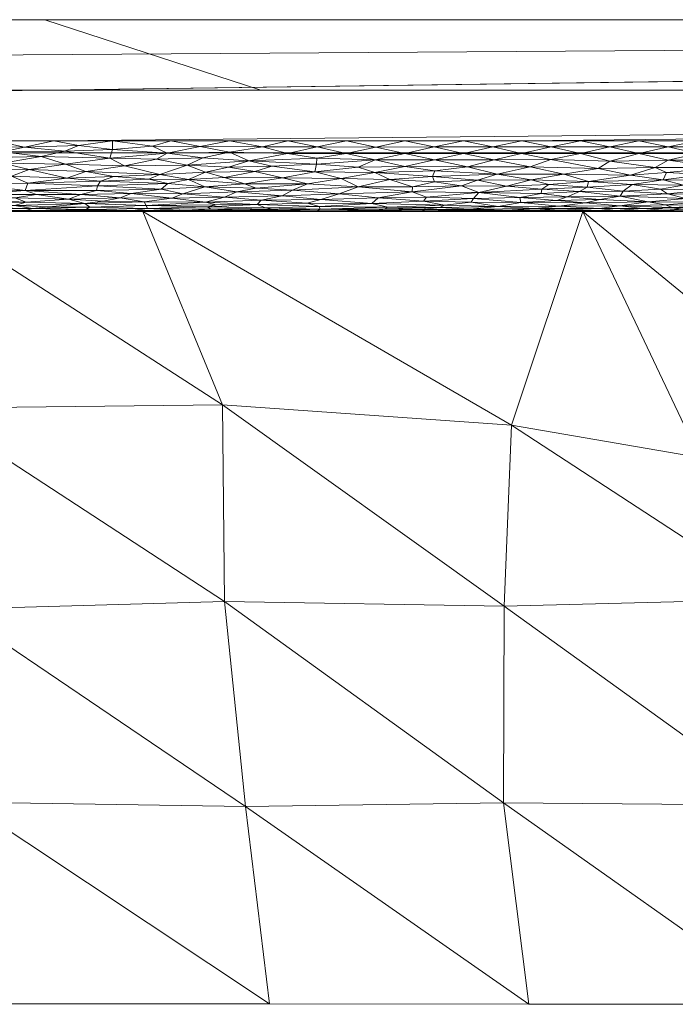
# Model space of a CAD drawing. Header units: millimetres. Extents: x -300 to 300, y 0 to 450.
# Tile 121 of 256: x -147 to -128, y 422 to 450. Entities that reach past the tile are written whole.
import ezdxf

# ---------------------------------------------------------------- set-up
doc = ezdxf.new("R2010")
doc.units = ezdxf.units.MM
doc.layers.add('A-GENM', color=13, linetype='Continuous')

# ---------------------------------------------------------------- blocks, each defined once
blk = doc.blocks.new('MODEL_CCAS0420-1080410R0 - MODEL_CCAS0420-1080410R0-453240-Preview')
at = {"layer": 'A-GENM', "lineweight": 9}
mesh = blk.add_polyface(dxfattribs=at)
corners = [(-296.159, -20, -110), (-295.657, -15.55, -110), (-294.177, -11.323, -110), (-291.793, -7.531, -110), (-288.625, -4.364, -110), (-284.831, -1.981, -110), (-280.602, -0.502, -110), (-276.147, 0, -110), (276.147, 0, -110), (280.596, -0.501, -110), (284.825, -1.978, -110), (288.619, -4.359, -110), (291.788, -7.525, -110), (294.174, -11.316, -110), (295.656, -15.545, -110), (296.159, -20, -110), (296.159, -426.171, -110), (295.658, -430.617, -110), (294.182, -434.842, -110), (291.802, -438.632, -110), (288.638, -441.797, -110), (284.848, -444.179, -110), (280.622, -445.657, -110), (276.171, -446.159, -110), (-276.171, -446.159, -110), (-280.617, -445.658, -110), (-284.842, -444.182, -110), (-288.632, -441.802, -110), (-291.797, -438.638, -110), (-294.179, -434.848, -110), (-295.657, -430.622, -110), (-296.159, -426.171, -110)]
mesh.append_faces([[corners[k] for k in face] for face in [(15, 12, 13, 14)]], dxfattribs={"vtx0": -1})
mesh.append_faces([[corners[k] for k in face] for face in [(16, 8, 15)]], dxfattribs={"vtx0": -1, "vtx1": -1})
mesh.append_faces([[corners[k] for k in face] for face in [(24, 31, 7, 8)]], dxfattribs={"vtx0": -1, "vtx1": -1, "vtx3": -1})
mesh.append_faces([[corners[k] for k in face] for face in [(31, 24, 25, 30), (18, 21, 22, 17), (17, 22, 23, 16)]], dxfattribs={"vtx0": -1, "vtx2": -1})
mesh.append_faces([[corners[k] for k in face] for face in [(0, 3, 4, 5), (0, 5, 6, 7)]], dxfattribs={"vtx0": -1, "vtx3": -1})
mesh.append_faces([[corners[k] for k in face] for face in [(28, 29, 27)]], dxfattribs={"vtx1": -1})
mesh.append_faces([[corners[k] for k in face] for face in [(25, 26, 30), (11, 12, 15, 10), (9, 10, 15, 8), (31, 0, 7)]], dxfattribs={"vtx1": -1, "vtx2": -1})
mesh.append_faces([[corners[k] for k in face] for face in [(23, 24, 8, 16)]], dxfattribs={"vtx1": -1, "vtx2": -1, "vtx3": -1})
mesh.append_faces([[corners[k] for k in face] for face in [(26, 27, 29, 30)]], dxfattribs={"vtx1": -1, "vtx3": -1})
mesh.append_faces([[corners[k] for k in face] for face in [(19, 20, 21, 18)]], dxfattribs={"vtx2": -1})
mesh.append_faces([[corners[k] for k in face] for face in [(0, 1, 2, 3)]], dxfattribs={"vtx3": -1})
mesh = blk.add_polyface(dxfattribs=at)
corners = [(-279.918, -2), (-292.651, -7.27), (-297.929, -20), (-297.929, -224.97), (-297.929, -429.94), (-292.661, -442.661), (-279.94, -447.929), (0, -447.929), (279.94, -447.929), (292.661, -442.661), (297.929, -429.94), (297.929, -224.97), (297.929, -20), (292.651, -7.27), (279.918, -2), (0, -2), (0, -3.5), (13.257, -3.5), (26.515, -3.5), (39.772, -3.5), (53.029, -3.5), (66.287, -3.5), (79.544, -3.5), (92.801, -3.5), (106.059, -3.5), (119.316, -3.5), (132.573, -3.5), (145.831, -3.5), (159.088, -3.5), (172.345, -3.5), (185.603, -3.5), (198.86, -3.5), (212.117, -3.5), (225.375, -3.5), (238.632, -3.5), (251.889, -3.5), (265.147, -3.5), (278.404, -3.5), (291.028, -7.487), (296.497, -19.511), (296.5, -32.769), (296.5, -46.026), (296.5, -59.283), (296.5, -72.541), (296.5, -85.798), (296.5, -99.055), (296.5, -112.313), (296.5, -125.57), (296.5, -138.827), (296.5, -152.085), (296.5, -165.342), (296.5, -178.599), (296.5, -191.857), (296.5, -205.114), (296.5, -218.371), (296.5, -231.629), (296.5, -244.886), (296.5, -258.143), (296.499, -271.401), (296.499, -284.658), (296.499, -297.915), (296.499, -311.173), (296.499, -324.43), (296.499, -337.687), (296.5, -350.945), (296.5, -364.202), (296.5, -377.459), (296.5, -390.717), (296.5, -403.974), (296.5, -417.231), (296.497, -430.489), (291.028, -442.513), (278.404, -446.5), (265.147, -446.5), (251.889, -446.5), (238.632, -446.5), (225.375, -446.5), (212.117, -446.5), (198.86, -446.5), (185.603, -446.5), (172.345, -446.5), (159.088, -446.5), (145.831, -446.5), (132.573, -446.5), (119.316, -446.5), (106.059, -446.5), (92.801, -446.5), (79.544, -446.5), (66.287, -446.5), (53.029, -446.5), (39.772, -446.5), (26.515, -446.5), (13.257, -446.5), (0, -446.5), (-12.926, -446.5), (-25.852, -446.5), (-38.777, -446.5), (-51.703, -446.5), (-64.629, -446.5), (-77.555, -446.5), (-90.48, -446.5), (-103.406, -446.5), (-116.332, -446.5), (-129.258, -446.5), (-142.183, -446.5), (-155.109, -446.5), (-168.035, -446.5), (-180.961, -446.5), (-193.887, -446.5), (-206.812, -446.5), (-219.738, -446.5), (-232.664, -446.5), (-245.59, -446.5), (-258.515, -446.5), (-271.441, -446.5), (-284.356, -445.968), (-294.544, -438.124), (-296.5, -425.35), (-296.5, -412.424), (-296.5, -399.498), (-296.5, -386.572), (-296.5, -373.646), (-296.5, -360.721), (-296.5, -347.795), (-296.499, -334.869), (-296.499, -321.943), (-296.499, -309.018), (-296.499, -296.092), (-296.499, -283.166), (-296.499, -270.24), (-296.5, -257.315), (-296.5, -244.389), (-296.5, -231.463), (-296.5, -218.537), (-296.5, -205.611), (-296.5, -192.686), (-296.5, -179.76), (-296.5, -166.834), (-296.5, -153.908), (-296.5, -140.983), (-296.5, -128.057), (-296.5, -115.131), (-296.5, -102.205), (-296.5, -89.28), (-296.5, -76.354), (-296.5, -63.428), (-296.5, -50.502), (-296.5, -37.576), (-296.5, -24.651), (-294.544, -11.876), (-284.356, -4.032), (-271.441, -3.5), (-258.515, -3.5), (-245.59, -3.5), (-232.664, -3.5), (-219.738, -3.5), (-206.812, -3.5), (-193.887, -3.5), (-180.961, -3.5), (-168.035, -3.5), (-155.109, -3.5), (-142.183, -3.5), (-129.258, -3.5), (-116.332, -3.5), (-103.406, -3.5), (-90.48, -3.5), (-77.555, -3.5), (-64.629, -3.5), (-51.703, -3.5), (-38.777, -3.5), (-25.852, -3.5), (-12.926, -3.5), (-294.538, -438.129), (-294.547, -438.108)]
mesh.append_faces([[corners[k] for k in face] for face in [(116, 172, 173)]])
mesh.append_faces([[corners[k] for k in face] for face in [(118, 4, 117), (6, 115, 5), (115, 6, 114), (7, 104, 6), (1, 150, 0), (151, 0, 150)]], dxfattribs={"vtx0": -1, "vtx1": -1})
mesh.append_faces([[corners[k] for k in face] for face in [(4, 124, 125), (7, 99, 100), (2, 148, 149), (149, 1, 2), (2, 141, 142), (0, 151, 152), (0, 160, 161, 15), (15, 165, 166), (15, 170, 171), (8, 81, 82, 7), (8, 72, 73), (11, 61, 62, 10), (12, 46, 47, 11), (38, 13, 14, 37), (13, 38, 39, 12)]], dxfattribs={"vtx0": -1, "vtx2": -1})
mesh.append_faces([[corners[k] for k in face] for face in [(4, 118, 119, 120), (4, 120, 121, 122), (3, 128, 129, 130), (3, 130, 131, 132), (3, 138, 139, 140), (0, 154, 155, 156), (0, 156, 157, 158), (15, 161, 162, 163), (15, 163, 164, 165), (8, 73, 74, 75), (7, 86, 87, 88), (7, 83, 84, 85), (10, 68, 69, 70), (11, 55, 56, 57), (14, 28, 29, 30), (14, 32, 33, 34), (15, 19, 20, 21), (12, 44, 45, 46), (11, 49, 50, 51), (11, 47, 48, 49), (12, 39, 40, 41)]], dxfattribs={"vtx0": -1, "vtx3": -1})
mesh.append_faces([[corners[k] for k in face] for face in [(123, 124, 4, 122), (127, 128, 3, 126), (113, 114, 6, 112), (111, 112, 6, 110), (109, 110, 6, 108), (107, 108, 6, 106), (96, 97, 7, 95), (105, 106, 6, 104), (103, 104, 7, 102), (101, 102, 7, 100), (98, 99, 7, 97), (94, 95, 7, 93), (135, 136, 3, 134), (137, 138, 3, 136), (133, 134, 3, 132), (145, 146, 2, 144), (147, 148, 2, 146), (143, 144, 2, 142), (149, 150, 1), (153, 154, 0, 152), (159, 160, 0, 158), (169, 170, 15, 168), (167, 168, 15, 166), (78, 79, 8, 77), (80, 81, 8, 79), (76, 77, 8, 75), (91, 92, 7, 90), (89, 90, 7, 88), (85, 86, 7), (82, 83, 7), (67, 68, 10, 66), (65, 66, 10, 64), (60, 61, 11, 59), (58, 59, 11, 57), (63, 64, 10, 62), (54, 55, 11, 53), (26, 27, 15, 25), (31, 32, 14, 30), (16, 17, 15, 171), (18, 19, 15, 17), (24, 25, 15, 23), (22, 23, 15, 21), (34, 35, 14), (52, 53, 11, 51), (36, 37, 14, 35), (42, 43, 12, 41), (43, 44, 12), (92, 93, 7)]], dxfattribs={"vtx1": -1, "vtx2": -1})
mesh.append_faces([[corners[k] for k in face] for face in [(3, 4, 125, 126), (2, 3, 140, 141), (71, 72, 8, 9), (70, 71, 9, 10), (27, 28, 14, 15)]], dxfattribs={"vtx1": -1, "vtx3": -1})
mesh.append_faces([[corners[k] for k in face] for face in [(4, 173, 117), (115, 172, 5)]], dxfattribs={"vtx2": -1})
mesh = blk.add_polyface(dxfattribs=at)
corners = [(133.093, -427.747, -44.576), (125.252, -427.68, -44.727), (133.075, -433.315, -31.433), (140.4, -427.643, -44.83), (148.322, -427.768, -44.541), (139.728, -422.052, -58.023), (125.02, -422.048, -58.021), (148.661, -433.235, -31.639), (141, -433.446, -31.133), (141.054, -439.017, -17.984), (132.867, -438.441, -19.333), (125.319, -433.514, -30.953), (127.54, -437.526, -21.486), (149.395, -438.93, -18.199), (155.42, -438.247, -19.818), (155.165, -427.168, -45.961), (147.082, -422.054, -58.024), (132.374, -422.05, -58.022), (117.666, -422.046, -58.02), (149.544, -444.5, -5.052), (118.182, -427.52, -45.098), (123.371, -438.365, -19.498), (116.766, -432.272, -33.876), (143.313, -444.5, -5.045), (130.851, -444.5, -5.029), (124.62, -444.5, -5.021), (137.082, -444.5, -5.037), (119.409, -440.719, -13.937), (151.921, -431.814, -34.997)]
mesh.append_faces([[corners[k] for k in face] for face in [(17, 3, 5), (18, 1, 6)]], dxfattribs={"vtx0": -1, "vtx1": -1})
mesh.append_faces([[corners[k] for k in face] for face in [(0, 1, 2), (3, 4, 5), (0, 6, 1), (4, 3, 7), (8, 7, 3), (2, 9, 8), (10, 11, 12), (8, 13, 7), (13, 14, 7), (4, 15, 16), (8, 3, 0), (17, 0, 3), (11, 2, 1), (8, 9, 13), (2, 8, 0), (13, 9, 19), (1, 20, 11), (21, 11, 22), (10, 2, 11), (10, 9, 2), (10, 23, 9), (10, 12, 24), (21, 27, 25), (4, 7, 28), (11, 21, 12), (24, 12, 21)]], dxfattribs={"vtx0": -1, "vtx1": -1, "vtx2": -1})
mesh.append_faces([[corners[k] for k in face] for face in [(4, 16, 5), (0, 17, 6), (21, 25, 24)]], dxfattribs={"vtx0": -1, "vtx2": -1})
mesh.append_faces([[corners[k] for k in face] for face in [(10, 24, 26, 23)]], dxfattribs={"vtx0": -1, "vtx3": -1})
mesh.append_faces([[corners[k] for k in face] for face in [(23, 19, 9)]], dxfattribs={"vtx1": -1, "vtx2": -1})
mesh = blk.add_polyface(dxfattribs=at)
corners = [(31.155, -444.5, -4.992), (24.924, -444.5, -4.994), (30.233, -444.5, -2), (36.28, -444.5, -2), (93.465, -444.5, -4.99), (90.699, -444.5, -2), (96.746, -444.5, -2), (99.696, -444.5, -4.99), (112.158, -444.5, -5.006), (105.927, -444.5, -4.998), (108.839, -444.5, -2), (114.885, -444.5, -2), (6, -444.5, -4.998), (0, -444.5, -5), (0, -444.5, -3.5), (66.513, -444.5, -2), (72.559, -444.5, -2), (68.541, -444.5, -4.988), (24.186, -444.5, -2), (18.693, -444.5, -4.995), (18.14, -444.5, -2), (42.326, -444.5, -2), (48.373, -444.5, -2), (43.617, -444.5, -4.989), (37.386, -444.5, -4.99), (12.462, -444.5, -4.997), (12.093, -444.5, -2), (133.025, -444.5, -2), (139.072, -444.5, -2), (137.082, -444.5, -5.037), (130.851, -444.5, -5.029), (49.848, -444.5, -4.987), (54.419, -444.5, -2), (56.079, -444.5, -4.988), (0, -444.5, -2), (6.047, -444.5, -2), (102.792, -444.5, -2), (162.006, -444.5, -5.056), (155.775, -444.5, -5.054), (157.211, -444.5, -2), (163.258, -444.5, -2), (78.606, -444.5, -2), (84.652, -444.5, -2), (81.003, -444.5, -4.989), (74.772, -444.5, -4.989), (126.978, -444.5, -2), (124.62, -444.5, -5.021), (118.389, -444.5, -5.013), (120.932, -444.5, -2), (143.313, -444.5, -5.045), (145.118, -444.5, -2), (149.544, -444.5, -5.052), (87.234, -444.5, -4.989), (62.31, -444.5, -4.988), (60.466, -444.5, -2), (151.165, -444.5, -2)]
mesh.append_faces([[corners[k] for k in face] for face in [(15, 53, 54), (53, 15, 17), (52, 5, 4), (29, 28, 49), (39, 38, 55)]], dxfattribs={"vtx0": -1, "vtx1": -1})
mesh.append_faces([[corners[k] for k in face] for face in [(14, 35, 12)]], dxfattribs={"vtx0": -1, "vtx1": -1, "vtx2": -1})
mesh.append_faces([[corners[k] for k in face] for face in [(4, 5, 6, 7), (18, 1, 19, 20), (20, 19, 25, 26), (31, 22, 32, 33), (22, 31, 23), (1, 18, 2), (26, 25, 12, 35), (49, 28, 50, 51), (55, 38, 51, 50), (54, 53, 33, 32), (7, 6, 36), (48, 46, 47), (46, 48, 45)]], dxfattribs={"vtx0": -1, "vtx2": -1})
mesh.append_faces([[corners[k] for k in face] for face in [(15, 16, 17)]], dxfattribs={"vtx1": -1, "vtx2": -1})
mesh.append_faces([[corners[k] for k in face] for face in [(0, 1, 2, 3), (8, 9, 10, 11), (21, 22, 23, 24), (27, 28, 29, 30), (9, 7, 36, 10), (24, 0, 3, 21), (37, 38, 39, 40), (41, 42, 43, 44), (45, 27, 30, 46), (47, 8, 11, 48), (16, 41, 44, 17), (42, 5, 52, 43)]], dxfattribs={"vtx1": -1, "vtx3": -1})
mesh.append_faces([[corners[k] for k in face] for face in [(12, 13, 14), (14, 34, 35)]], dxfattribs={"vtx2": -1})
mesh = blk.add_polyface(dxfattribs=at)
corners = [(129.5, -445.522, -0.262), (128.475, -445.597, -0.222), (128.796, -445.741, -0.157), (128.451, -444.994, -0.683), (127.459, -445.102, -0.57), (128.646, -445.131, -0.542), (128.43, -445.954, -0.082), (127.602, -446.141, -0.036), (129.259, -446.141, -0.036), (128.43, -446.323, -0.009), (127.142, -445.373, -0.352), (128.574, -445.391, -0.341), (127.996, -445.241, -0.448), (126.694, -445.952, -0.083), (126.927, -445.742, -0.156), (127.602, -446.5), (129.259, -446.5), (126.773, -446.323, -0.009), (126.979, -444.973, -0.708), (127.348, -444.519, -1.723), (126.569, -444.563, -1.501), (128.029, -444.558, -1.523), (127.934, -444.863, -0.85), (128.037, -444.506, -1.848), (126.829, -444.505, -1.853), (129.455, -445.257, -0.435), (128.49, -444.5, -2), (126.978, -444.5, -2), (128.49, -444.522, -1.701), (129.246, -444.505, -1.852), (129.146, -444.576, -1.455), (127.179, -444.668, -1.197), (128.514, -444.68, -1.17), (128.306, -444.612, -1.339), (129.791, -444.93, -0.761), (128.996, -444.774, -0.991), (127.572, -444.759, -1.016), (126.377, -444.85, -0.87), (127.363, -445.543, -0.25), (129.797, -444.657, -1.223), (129.709, -445.071, -0.601), (127.002, -444.607, -1.353)]
mesh.append_faces([[corners[k] for k in face] for face in [(0, 1, 2), (3, 4, 5), (6, 7, 8), (7, 9, 8), (10, 11, 12), (13, 7, 6), (14, 2, 1), (14, 6, 2), (7, 17, 9), (15, 9, 17), (14, 13, 6), (18, 4, 3), (19, 20, 21), (3, 22, 18), (19, 23, 24), (25, 12, 11), (24, 23, 27), (23, 28, 29), (28, 23, 19), (26, 23, 29), (30, 28, 21), (31, 32, 33), (5, 4, 12), (3, 34, 22), (35, 36, 22), (22, 36, 37), (22, 34, 35), (38, 1, 11), (38, 11, 10), (39, 33, 32), (36, 35, 32), (25, 5, 12), (3, 5, 40), (36, 32, 31), (35, 39, 32), (31, 33, 41), (21, 41, 33), (11, 1, 0), (14, 1, 38), (30, 21, 33), (19, 21, 28), (39, 30, 33)]], dxfattribs={"vtx0": -1, "vtx1": -1, "vtx2": -1})
mesh.append_faces([[corners[k] for k in face] for face in [(23, 26, 27)]], dxfattribs={"vtx0": -1, "vtx2": -1})
mesh.append_faces([[corners[k] for k in face] for face in [(15, 16, 9)]], dxfattribs={"vtx1": -1, "vtx2": -1})
mesh = blk.add_polyface(dxfattribs=at)
corners = [(129.246, -444.505, -1.852), (130.821, -444.507, -1.834), (130.002, -444.5, -2), (130.383, -444.576, -1.452), (131.514, -444.53, -1.654), (129.922, -444.524, -1.693), (128.43, -446.323, -0.009), (130.088, -446.323, -0.009), (129.259, -446.141, -0.036), (130.087, -445.92, -0.092), (130.916, -446.141, -0.036), (130.418, -445.718, -0.167), (129.5, -445.522, -0.262), (128.796, -445.741, -0.157), (130.777, -444.744, -1.044), (129.797, -444.657, -1.223), (128.996, -444.774, -0.991), (131.745, -446.323, -0.009), (130.916, -446.5), (131.386, -445.555, -0.244), (130.69, -445.346, -0.37), (129.455, -445.257, -0.435), (130.727, -445.189, -0.491), (128.574, -445.391, -0.341), (129.259, -446.5), (128.43, -445.954, -0.082), (131.753, -445.965, -0.079), (130.371, -444.833, -0.895), (131.586, -444.811, -0.929), (128.49, -444.5, -2), (130.941, -445.064, -0.607), (129.709, -445.071, -0.601), (129.791, -444.93, -0.761), (128.451, -444.994, -0.683), (128.49, -444.522, -1.701), (129.146, -444.576, -1.455), (131.513, -444.5, -2), (131.529, -444.645, -1.252), (131.291, -444.909, -0.788), (128.646, -445.131, -0.542), (131.812, -445.258, -0.435)]
mesh.append_faces([[corners[k] for k in face] for face in [(18, 7, 24)]], dxfattribs={"vtx0": -1, "vtx1": -1})
mesh.append_faces([[corners[k] for k in face] for face in [(0, 1, 2), (3, 4, 5), (6, 7, 8), (9, 8, 10), (11, 12, 13), (14, 15, 16), (7, 17, 10), (7, 18, 17), (8, 7, 10), (12, 19, 20), (9, 11, 13), (21, 20, 22), (23, 20, 21), (8, 9, 25), (9, 13, 25), (7, 6, 24), (9, 10, 26), (27, 28, 14), (30, 31, 22), (32, 33, 31), (1, 0, 5), (34, 5, 0), (5, 34, 35), (4, 1, 5), (3, 35, 15), (15, 14, 37), (16, 32, 27), (3, 15, 37), (31, 30, 32), (27, 32, 38), (20, 23, 12), (39, 21, 31), (31, 21, 22), (20, 40, 22), (32, 30, 38), (11, 9, 26), (12, 11, 19), (28, 27, 38), (16, 27, 14), (5, 35, 3)]], dxfattribs={"vtx0": -1, "vtx1": -1, "vtx2": -1})
mesh.append_faces([[corners[k] for k in face] for face in [(2, 29, 0), (36, 2, 1)]], dxfattribs={"vtx1": -1, "vtx2": -1})
mesh = blk.add_polyface(dxfattribs=at)
corners = [(132.341, -445.757, -0.15), (134.115, -445.764, -0.148), (133.276, -445.551, -0.246), (132.203, -444.576, -1.453), (133.012, -444.531, -1.647), (131.514, -444.53, -1.654), (131.386, -445.555, -0.244), (133.402, -446.323, -0.009), (131.745, -446.323, -0.009), (132.573, -446.5), (132.309, -445.39, -0.341), (130.69, -445.346, -0.37), (132.013, -445.126, -0.547), (130.727, -445.189, -0.491), (131.812, -445.258, -0.435), (132.583, -446.142, -0.036), (130.916, -446.141, -0.036), (130.418, -445.718, -0.167), (131.753, -445.965, -0.079), (133.361, -445.956, -0.081), (130.916, -446.5), (132.028, -445.001, -0.675), (131.291, -444.909, -0.788), (130.941, -445.064, -0.607), (134.051, -444.561, -1.509), (133.246, -444.635, -1.278), (130.383, -444.576, -1.452), (131.529, -444.645, -1.252), (133.828, -445.382, -0.346), (133.009, -445.21, -0.473), (132.636, -444.894, -0.808), (133.798, -445.032, -0.641), (132.405, -444.508, -1.82), (130.821, -444.507, -1.834), (131.513, -444.5, -2), (133.846, -444.51, -1.797), (133.025, -444.5, -2), (132.608, -444.749, -1.034), (130.777, -444.744, -1.044), (131.586, -444.811, -0.929), (133.947, -444.865, -0.848)]
mesh.append_faces([[corners[k] for k in face] for face in [(34, 32, 36)]], dxfattribs={"vtx0": -1, "vtx1": -1})
mesh.append_faces([[corners[k] for k in face] for face in [(0, 1, 2), (3, 4, 5), (2, 6, 0), (7, 8, 9), (6, 10, 11), (12, 13, 14), (15, 16, 8), (2, 10, 6), (17, 18, 0), (15, 19, 18), (8, 7, 15), (18, 16, 15), (17, 0, 6), (0, 18, 19), (21, 22, 23), (24, 3, 25), (3, 26, 27), (4, 3, 24), (28, 10, 2), (29, 12, 14), (21, 30, 22), (29, 31, 12), (32, 33, 5), (32, 34, 33), (5, 4, 32), (35, 36, 32), (32, 4, 35), (26, 3, 5), (3, 27, 25), (25, 27, 37), (38, 37, 27), (37, 39, 30), (10, 14, 11), (23, 13, 12), (10, 28, 29), (29, 14, 10), (21, 23, 12), (12, 31, 21), (31, 30, 21), (37, 30, 40), (30, 39, 22), (37, 38, 39)]], dxfattribs={"vtx0": -1, "vtx1": -1, "vtx2": -1})
mesh.append_faces([[corners[k] for k in face] for face in [(20, 9, 8)]], dxfattribs={"vtx1": -1, "vtx2": -1})
mesh = blk.add_polyface(dxfattribs=at)
corners = [(135.888, -446.5), (135.059, -446.324, -0.009), (134.231, -446.5), (135.047, -445.956, -0.081), (133.361, -445.956, -0.081), (134.23, -446.141, -0.036), (133.402, -446.323, -0.009), (135.891, -446.139, -0.037), (135.281, -444.897, -0.804), (133.798, -445.032, -0.641), (135.681, -445.05, -0.622), (132.573, -446.5), (132.583, -446.142, -0.036), (134.115, -445.764, -0.148), (135.887, -445.774, -0.144), (135.044, -445.646, -0.198), (133.276, -445.551, -0.246), (134.282, -445.219, -0.466), (133.009, -445.21, -0.473), (133.828, -445.382, -0.346), (132.341, -445.757, -0.15), (133.947, -444.865, -0.848), (135.361, -444.788, -0.966), (134.011, -444.759, -1.015), (135.047, -445.334, -0.379), (133.246, -444.635, -1.278), (132.608, -444.749, -1.034), (135.674, -445.194, -0.486), (134.537, -444.5, -2), (135.293, -444.512, -1.781), (136.048, -444.5, -2), (135.103, -445.485, -0.283), (133.025, -444.5, -2), (133.846, -444.51, -1.797), (134.477, -444.529, -1.66), (135.431, -444.556, -1.531), (134.764, -444.679, -1.173), (134.899, -444.606, -1.357), (133.012, -444.531, -1.647), (134.051, -444.561, -1.509), (132.636, -444.894, -0.808)]
mesh.append_faces([[corners[k] for k in face] for face in [(0, 1, 2), (28, 29, 30)]], dxfattribs={"vtx0": -1, "vtx1": -1})
mesh.append_faces([[corners[k] for k in face] for face in [(3, 4, 5), (6, 1, 5), (5, 7, 3), (8, 9, 10), (5, 1, 7), (12, 5, 4), (5, 12, 6), (13, 3, 14), (3, 13, 4), (15, 13, 14), (15, 16, 13), (17, 18, 19), (13, 20, 4), (6, 2, 1), (21, 22, 23), (22, 21, 8), (19, 24, 17), (25, 26, 23), (27, 17, 24), (9, 17, 10), (16, 31, 19), (24, 19, 31), (29, 34, 35), (33, 34, 29), (25, 36, 37), (34, 38, 39), (28, 33, 29), (9, 18, 17), (38, 34, 33), (34, 39, 35), (37, 35, 39), (25, 37, 39), (40, 9, 21), (17, 27, 10), (21, 23, 26), (22, 36, 23), (25, 23, 36), (9, 8, 21), (16, 15, 31)]], dxfattribs={"vtx0": -1, "vtx1": -1, "vtx2": -1})
mesh.append_faces([[corners[k] for k in face] for face in [(11, 2, 6), (28, 32, 33)]], dxfattribs={"vtx1": -1, "vtx2": -1})
mesh = blk.add_polyface(dxfattribs=at)
corners = [(137.545, -446.5), (138.373, -446.323, -0.009), (136.711, -446.322, -0.009), (138.366, -444.514, -1.76), (136.854, -444.507, -1.829), (136.675, -444.538, -1.61), (135.888, -446.5), (137.552, -446.14, -0.036), (135.887, -445.774, -0.144), (135.047, -445.956, -0.081), (136.731, -445.956, -0.081), (137.747, -444.993, -0.685), (135.681, -445.05, -0.622), (137.213, -445.193, -0.487), (135.891, -446.139, -0.037), (135.059, -446.324, -0.009), (138.388, -446.005, -0.068), (137.214, -445.752, -0.152), (138.393, -445.833, -0.121), (137.697, -445.431, -0.315), (136.318, -445.402, -0.333), (136.745, -445.596, -0.223), (135.674, -445.194, -0.486), (136.65, -444.878, -0.83), (138.266, -444.832, -0.897), (134.764, -444.679, -1.173), (136.821, -444.725, -1.079), (136.37, -444.618, -1.323), (136.457, -444.572, -1.468), (134.899, -444.606, -1.357), (138.309, -444.641, -1.262), (135.361, -444.788, -0.966), (135.281, -444.897, -0.804), (135.293, -444.512, -1.781), (135.431, -444.556, -1.531), (138.303, -444.564, -1.498), (136.048, -444.5, -2), (135.047, -445.334, -0.379), (135.103, -445.485, -0.283), (135.044, -445.646, -0.198), (138.441, -445.617, -0.213), (137.56, -444.5, -2)]
mesh.append_faces([[corners[k] for k in face] for face in [(0, 2, 6)]], dxfattribs={"vtx0": -1, "vtx1": -1})
mesh.append_faces([[corners[k] for k in face] for face in [(0, 1, 2), (3, 4, 5), (1, 7, 2), (8, 9, 10), (11, 12, 13), (14, 2, 7), (10, 14, 7), (14, 10, 9), (2, 15, 6), (16, 10, 7), (17, 10, 18), (19, 20, 21), (13, 22, 20), (15, 2, 14), (23, 11, 24), (25, 26, 27), (24, 26, 23), (27, 28, 29), (27, 26, 30), (23, 12, 11), (23, 31, 32), (31, 23, 26), (5, 33, 34), (5, 28, 35), (36, 33, 4), (28, 5, 34), (27, 29, 25), (20, 37, 38), (38, 39, 21), (13, 20, 19), (38, 21, 20), (17, 21, 8), (20, 22, 37), (13, 12, 22), (17, 40, 21), (5, 4, 33), (26, 25, 31), (29, 28, 34), (35, 28, 27), (10, 17, 8), (12, 23, 32), (21, 39, 8)]], dxfattribs={"vtx0": -1, "vtx1": -1, "vtx2": -1})
mesh.append_faces([[corners[k] for k in face] for face in [(41, 36, 4)]], dxfattribs={"vtx1": -1, "vtx2": -1})
mesh = blk.add_polyface(dxfattribs=at)
corners = [(139.36, -445.448, -0.305), (138.441, -445.617, -0.213), (140.144, -445.627, -0.208), (138.303, -444.564, -1.498), (138.309, -444.641, -1.262), (139.839, -444.603, -1.366), (138.373, -446.323, -0.009), (137.545, -446.5), (139.202, -446.5), (136.675, -444.538, -1.61), (138.366, -444.514, -1.76), (137.697, -445.431, -0.315), (138.388, -446.005, -0.068), (137.552, -446.14, -0.036), (139.215, -446.141, -0.036), (139.073, -445.098, -0.574), (140.649, -445.052, -0.62), (139.363, -444.941, -0.747), (139.927, -446.33, -0.008), (136.745, -445.596, -0.223), (140.31, -445.929, -0.089), (139.658, -445.782, -0.141), (138.393, -445.833, -0.121), (140.075, -444.69, -1.149), (137.747, -444.993, -0.685), (138.266, -444.832, -0.897), (139.96, -444.812, -0.927), (137.213, -445.193, -0.487), (138.647, -445.278, -0.419), (138.659, -444.727, -1.075), (136.821, -444.725, -1.079), (136.37, -444.618, -1.323), (139.641, -444.553, -1.541), (139.408, -444.524, -1.688), (137.56, -444.5, -2), (136.854, -444.507, -1.829), (139.789, -444.507, -1.834), (140.583, -444.5, -2), (139.072, -444.5, -2), (140.098, -445.157, -0.519), (140.429, -445.278, -0.419), (136.731, -445.956, -0.081), (137.214, -445.752, -0.152), (140.583, -444.528, -1.669)]
mesh.append_faces([[corners[k] for k in face] for face in [(34, 10, 38)]], dxfattribs={"vtx0": -1, "vtx1": -1})
mesh.append_faces([[corners[k] for k in face] for face in [(0, 1, 2), (3, 4, 5), (9, 3, 10), (1, 0, 11), (12, 13, 14), (13, 6, 14), (15, 16, 17), (14, 6, 18), (18, 6, 8), (19, 1, 11), (20, 21, 22), (12, 20, 22), (5, 4, 23), (15, 17, 24), (25, 17, 26), (17, 25, 24), (27, 11, 28), (29, 23, 4), (29, 26, 23), (25, 29, 30), (27, 15, 24), (11, 0, 28), (3, 31, 4), (5, 32, 3), (3, 32, 33), (10, 34, 35), (38, 10, 36), (33, 36, 10), (21, 1, 22), (39, 28, 40), (40, 28, 0), (15, 27, 28), (20, 12, 14), (41, 12, 22), (1, 42, 22), (1, 21, 2), (28, 39, 15), (30, 29, 4), (26, 29, 25), (33, 32, 43), (3, 33, 10)]], dxfattribs={"vtx0": -1, "vtx1": -1, "vtx2": -1})
mesh.append_faces([[corners[k] for k in face] for face in [(6, 7, 8), (36, 37, 38)]], dxfattribs={"vtx0": -1, "vtx2": -1})
mesh = blk.add_polyface(dxfattribs=at)
corners = [(142.179, -444.995, -0.682), (140.995, -444.905, -0.793), (140.649, -445.052, -0.62), (141.541, -444.759, -1.015), (140.075, -444.69, -1.149), (139.96, -444.812, -0.927), (139.927, -446.33, -0.008), (140.859, -446.5), (141.688, -446.339, -0.008), (140.859, -446.173, -0.03), (142.619, -446.148, -0.035), (141.61, -446.013, -0.065), (140.31, -445.929, -0.089), (139.215, -446.141, -0.036), (139.658, -445.782, -0.141), (140.887, -445.753, -0.152), (140.144, -445.627, -0.208), (142.516, -446.5), (139.202, -446.5), (142.489, -444.869, -0.842), (140.429, -445.278, -0.419), (141.002, -445.456, -0.299), (142.02, -445.401, -0.334), (141.234, -444.688, -1.153), (141.482, -444.628, -1.296), (139.363, -444.941, -0.747), (140.098, -445.157, -0.519), (139.073, -445.098, -0.574), (141.557, -445.193, -0.487), (139.36, -445.448, -0.305), (139.839, -444.603, -1.366), (141.386, -444.564, -1.496), (140.583, -444.528, -1.669), (141.32, -444.506, -1.838), (139.789, -444.507, -1.834), (140.583, -444.5, -2), (142.098, -444.526, -1.675), (139.641, -444.553, -1.541), (142.095, -444.5, -2), (141.539, -445.613, -0.214), (142.057, -445.808, -0.13), (139.408, -444.524, -1.688)]
mesh.append_faces([[corners[k] for k in face] for face in [(17, 8, 7)]], dxfattribs={"vtx0": -1, "vtx1": -1})
mesh.append_faces([[corners[k] for k in face] for face in [(0, 1, 2), (3, 4, 5), (6, 7, 8), (6, 8, 9), (9, 10, 11), (9, 12, 13), (14, 15, 16), (13, 6, 9), (10, 9, 8), (9, 11, 12), (3, 5, 1), (0, 19, 1), (20, 21, 22), (19, 3, 1), (4, 23, 24), (25, 1, 5), (1, 25, 2), (26, 2, 27), (22, 28, 20), (20, 29, 21), (30, 4, 24), (28, 0, 2), (31, 30, 24), (32, 33, 34), (35, 34, 33), (33, 32, 36), (36, 32, 31), (31, 32, 37), (26, 28, 2), (21, 29, 16), (39, 21, 16), (15, 39, 16), (22, 21, 39), (40, 12, 11), (15, 12, 40), (12, 15, 14), (39, 15, 40), (28, 26, 20), (4, 3, 23), (31, 37, 30), (34, 41, 32)]], dxfattribs={"vtx0": -1, "vtx1": -1, "vtx2": -1})
mesh.append_faces([[corners[k] for k in face] for face in [(6, 18, 7), (33, 38, 35)]], dxfattribs={"vtx0": -1, "vtx2": -1})
mesh = blk.add_polyface(dxfattribs=at)
corners = [(143.138, -445.411, -0.327), (144.515, -445.354, -0.365), (142.601, -445.291, -0.41), (143.034, -446.347, -0.007), (142.619, -446.148, -0.035), (141.688, -446.339, -0.008), (142.851, -444.506, -1.84), (144.366, -444.506, -1.839), (143.607, -444.5, -2), (143.184, -444.58, -1.44), (143.215, -444.662, -1.211), (144.812, -444.62, -1.316), (142.098, -444.526, -1.675), (143.607, -444.526, -1.675), (141.32, -444.506, -1.838), (141.386, -444.564, -1.496), (142.516, -446.5), (141.539, -445.613, -0.214), (142.829, -445.547, -0.248), (142.02, -445.401, -0.334), (142.789, -445.13, -0.543), (141.557, -445.193, -0.487), (144.173, -446.256, -0.017), (144.174, -446.5), (144.247, -446.004, -0.068), (142.922, -445.982, -0.074), (141.61, -446.013, -0.065), (142.179, -444.995, -0.682), (143.646, -445.008, -0.668), (142.489, -444.869, -0.842), (143.827, -445.791, -0.137), (142.057, -445.808, -0.13), (143.955, -444.881, -0.826), (143.271, -444.774, -0.989), (141.541, -444.759, -1.015), (144.592, -445.222, -0.463), (144.954, -444.718, -1.091), (141.482, -444.628, -1.296), (141.234, -444.688, -1.153), (142.095, -444.5, -2), (144.621, -445.088, -0.583), (144.131, -445.486, -0.282)]
mesh.append_faces([[corners[k] for k in face] for face in [(0, 1, 2), (3, 4, 5), (6, 7, 8), (9, 10, 11), (12, 13, 6), (6, 14, 12), (9, 12, 15), (5, 16, 3), (17, 18, 19), (20, 21, 2), (22, 3, 23), (22, 24, 4), (4, 25, 26), (27, 28, 29), (25, 30, 31), (31, 30, 18), (29, 32, 33), (32, 29, 28), (34, 29, 33), (10, 34, 33), (20, 28, 27), (35, 20, 2), (9, 13, 12), (10, 33, 36), (9, 37, 10), (10, 37, 38), (6, 39, 14), (7, 6, 13), (9, 15, 37), (27, 21, 20), (4, 3, 22), (20, 40, 28), (0, 18, 41), (18, 0, 19), (31, 18, 17), (19, 0, 2), (19, 2, 21), (25, 4, 24), (30, 25, 24), (31, 26, 25), (10, 38, 34)]], dxfattribs={"vtx0": -1, "vtx1": -1, "vtx2": -1})
mesh.append_faces([[corners[k] for k in face] for face in [(3, 16, 23)]], dxfattribs={"vtx0": -1, "vtx2": -1})
mesh.append_faces([[corners[k] for k in face] for face in [(8, 39, 6)]], dxfattribs={"vtx1": -1, "vtx2": -1})
mesh = blk.add_polyface(dxfattribs=at)
corners = [(144.812, -444.62, -1.316), (145.978, -444.63, -1.291), (146.434, -444.583, -1.43), (144.927, -444.555, -1.535), (145.422, -444.841, -0.883), (145.072, -444.974, -0.707), (146.323, -444.977, -0.703), (146.62, -444.763, -1.009), (144.954, -444.718, -1.091), (144.366, -444.506, -1.839), (145.116, -444.522, -1.702), (145.874, -444.506, -1.839), (143.184, -444.58, -1.44), (143.955, -444.881, -0.826), (142.829, -445.547, -0.248), (143.827, -445.791, -0.137), (144.931, -445.626, -0.208), (146.533, -445.684, -0.181), (145.465, -445.437, -0.311), (145.502, -445.84, -0.119), (144.247, -446.004, -0.068), (145.138, -446.365, -0.005), (146.659, -446.313, -0.01), (145.525, -446.209, -0.024), (144.173, -446.256, -0.017), (146.191, -446.052, -0.056), (142.789, -445.13, -0.543), (144.592, -445.222, -0.463), (144.621, -445.088, -0.583), (144.131, -445.486, -0.282), (144.515, -445.354, -0.365), (146.566, -445.296, -0.406), (143.646, -445.008, -0.668), (146.643, -445.093, -0.579), (146.624, -444.527, -1.673), (144.436, -444.791, -0.961), (143.215, -444.662, -1.211), (143.607, -444.526, -1.675), (145.118, -444.5, -2), (143.607, -444.5, -2), (145.831, -446.5), (144.174, -446.5), (142.601, -445.291, -0.41), (143.138, -445.411, -0.327), (143.271, -444.774, -0.989)]
mesh.append_faces([[corners[k] for k in face] for face in [(40, 21, 41)]], dxfattribs={"vtx0": -1, "vtx1": -1})
mesh.append_faces([[corners[k] for k in face] for face in [(0, 1, 2), (2, 3, 0), (4, 5, 6), (4, 7, 8), (9, 10, 11), (12, 0, 3), (13, 5, 4), (14, 15, 16), (17, 18, 16), (19, 15, 20), (21, 22, 23), (24, 23, 20), (19, 20, 25), (26, 27, 28), (15, 19, 16), (18, 29, 16), (17, 16, 19), (30, 31, 27), (16, 29, 14), (32, 5, 13), (33, 5, 28), (11, 10, 34), (4, 35, 13), (36, 8, 0), (35, 4, 8), (28, 5, 32), (12, 3, 37), (9, 11, 38), (10, 37, 3), (37, 10, 9), (34, 10, 3), (33, 28, 27), (30, 29, 18), (31, 30, 18), (42, 30, 27), (30, 43, 29), (20, 23, 25), (21, 23, 24), (41, 21, 24), (8, 1, 0), (8, 44, 35), (13, 35, 44)]], dxfattribs={"vtx0": -1, "vtx1": -1, "vtx2": -1})
mesh.append_faces([[corners[k] for k in face] for face in [(9, 38, 39)]], dxfattribs={"vtx0": -1, "vtx2": -1})
mesh = blk.add_polyface(dxfattribs=at)
corners = [(148.133, -445.668, -0.188), (147.031, -445.497, -0.276), (146.533, -445.684, -0.181), (147.288, -445.869, -0.109), (147.203, -444.505, -1.852), (148.142, -444.5, -2), (146.63, -444.5, -2), (146.624, -444.527, -1.673), (148.489, -444.554, -1.536), (148.138, -444.518, -1.733), (148.461, -444.842, -0.882), (148.14, -444.729, -1.071), (146.62, -444.763, -1.009), (146.943, -444.665, -1.204), (146.643, -445.093, -0.579), (146.566, -445.296, -0.406), (148.231, -445.286, -0.413), (147.427, -446.028, -0.062), (146.191, -446.052, -0.056), (145.502, -445.84, -0.119), (146.659, -446.313, -0.01), (145.831, -446.5), (147.488, -446.5), (148.418, -446.125, -0.039), (147.289, -446.182, -0.028), (148.38, -446.327, -0.009), (145.525, -446.209, -0.024), (145.465, -445.437, -0.311), (144.592, -445.222, -0.463), (146.941, -444.882, -0.824), (148.519, -445.13, -0.543), (148.119, -444.976, -0.704), (146.323, -444.977, -0.703), (148.018, -444.665, -1.204), (146.434, -444.583, -1.43), (148.142, -444.612, -1.339), (145.978, -444.63, -1.291), (144.954, -444.718, -1.091), (145.422, -444.841, -0.883), (145.072, -444.974, -0.707), (144.927, -444.555, -1.535), (145.874, -444.506, -1.839), (145.118, -444.5, -2), (145.138, -446.365, -0.005)]
mesh.append_faces([[corners[k] for k in face] for face in [(42, 41, 6)]], dxfattribs={"vtx0": -1, "vtx1": -1})
mesh.append_faces([[corners[k] for k in face] for face in [(0, 1, 2), (2, 3, 0), (7, 8, 9), (10, 11, 12), (12, 11, 13), (14, 15, 16), (17, 3, 18), (19, 18, 3), (23, 17, 24), (20, 22, 25), (20, 24, 26), (27, 1, 15), (14, 28, 15), (29, 10, 12), (14, 30, 31), (32, 31, 29), (13, 11, 33), (34, 13, 35), (13, 36, 37), (8, 34, 35), (38, 29, 12), (14, 32, 39), (12, 13, 37), (7, 40, 34), (34, 8, 7), (6, 41, 4), (4, 7, 9), (14, 16, 30), (1, 16, 15), (2, 1, 27), (3, 2, 19), (7, 4, 41), (18, 26, 24), (18, 24, 17), (25, 24, 20), (20, 43, 21), (35, 13, 33), (13, 34, 36), (31, 32, 14), (38, 32, 29)]], dxfattribs={"vtx0": -1, "vtx1": -1, "vtx2": -1})
mesh.append_faces([[corners[k] for k in face] for face in [(4, 5, 6), (20, 21, 22)]], dxfattribs={"vtx0": -1, "vtx2": -1})
mesh = blk.add_polyface(dxfattribs=at)
corners = [(-279.94, -449.928, -2.07), (-278.055, -448.043, -56.035), (-276.171, -446.159, -110), (276.171, -446.159, -110), (278.055, -448.043, -56.035), (279.94, -449.928, -2.07), (0, -449.928, -2.07)]
mesh.append_faces([[corners[k] for k in face] for face in [(6, 1, 2, 3)]], dxfattribs={"vtx0": -1, "vtx3": -1})
mesh.append_faces([[corners[k] for k in face] for face in [(3, 4, 6)]], dxfattribs={"vtx1": -1, "vtx2": -1})
mesh.append_faces([[corners[k] for k in face] for face in [(4, 5, 6), (6, 0, 1)]], dxfattribs={"vtx2": -1})
mesh = blk.add_polyface(dxfattribs=at)
corners = [(-279.94, -449.928, -2.07), (0, -449.928, -2.07), (279.94, -449.928, -2.07), (279.94, -449.368, -0.611), (279.94, -447.929), (0, -447.929), (-279.94, -447.929), (-279.94, -449.368, -0.611), (146.089, -449.928, -2.07), (139.97, -447.929), (209.955, -447.929), (246.477, -447.929), (73.044, -449.928, -2.07), (213.014, -449.928, -2.07), (69.985, -447.929), (246.477, -449.928, -2.07), (-146.089, -447.929), (-139.97, -449.928, -2.07), (-209.955, -449.928, -2.07), (-246.477, -449.928, -2.07), (-73.044, -447.929), (-213.014, -447.929), (-69.985, -449.928, -2.07), (-246.477, -447.929), (36.522, -449.928, -2.07), (34.992, -447.929), (52.489, -447.929), (-34.992, -449.928, -2.07), (-36.522, -447.929), (-18.261, -447.929), (263.208, -447.929), (109.567, -449.928, -2.07), (104.977, -447.929), (122.474, -447.929), (-263.208, -449.928, -2.07), (-104.977, -449.928, -2.07), (-109.566, -447.929), (-91.305, -447.929), (174.962, -447.929), (179.551, -449.928, -2.07), (162.82, -449.928, -2.07), (-179.551, -447.929), (-174.962, -449.928, -2.07), (-192.459, -449.928, -2.07), (127.828, -449.928, -2.07), (18.261, -449.928, -2.07), (17.496, -447.929), (229.746, -449.928, -2.07), (228.216, -447.929), (-229.746, -447.929), (-228.216, -449.928, -2.07), (-54.783, -447.929), (-52.489, -449.928, -2.07), (87.481, -447.929), (91.305, -449.928, -2.07), (-127.828, -447.929), (-122.474, -449.928, -2.07), (196.283, -449.928, -2.07), (192.459, -447.929), (-157.466, -449.928, -2.07), (-162.82, -447.929), (54.783, -449.928, -2.07), (-17.496, -449.928, -2.07), (263.208, -449.928, -2.07), (-263.208, -447.929), (-87.481, -449.928, -2.07), (157.466, -447.929), (-196.283, -447.929)]
mesh.append_faces([[corners[k] for k in face] for face in [(44, 33, 31), (45, 46, 1), (49, 50, 21), (51, 52, 28), (53, 54, 32), (55, 56, 36), (57, 58, 39), (59, 60, 42)]], dxfattribs={"vtx0": -1, "vtx1": -1})
mesh.append_faces([[corners[k] for k in face] for face in [(34, 64, 7), (30, 63, 3)]], dxfattribs={"vtx0": -1, "vtx1": -1, "vtx2": -1})
mesh.append_faces([[corners[k] for k in face] for face in [(5, 62, 1, 46), (42, 60, 41, 43), (19, 23, 64, 34), (32, 54, 31, 33), (18, 67, 21, 50), (28, 52, 27, 29), (39, 58, 38, 40), (36, 56, 35, 37), (62, 5, 29, 27), (67, 18, 43, 41), (37, 35, 65), (40, 38, 66)]], dxfattribs={"vtx0": -1, "vtx2": -1})
mesh.append_faces([[corners[k] for k in face] for face in [(2, 3, 63)]], dxfattribs={"vtx1": -1})
mesh.append_faces([[corners[k] for k in face] for face in [(25, 46, 45, 24), (9, 33, 44, 8), (48, 10, 13, 47), (11, 48, 47, 15), (66, 9, 8, 40), (19, 50, 49, 23), (20, 37, 65, 22), (26, 25, 24, 61), (14, 26, 61, 12), (22, 52, 51, 20), (30, 11, 15, 63), (12, 54, 53, 14), (17, 56, 55, 16), (10, 58, 57, 13), (16, 60, 59, 17)]], dxfattribs={"vtx1": -1, "vtx3": -1})
mesh.append_faces([[corners[k] for k in face] for face in [(3, 4, 30), (64, 6, 7), (7, 0, 34)]], dxfattribs={"vtx2": -1})

msp = doc.modelspace()

# ---------------------------------------------------------------- block references
at = {"layer": 'A-GENM', "lineweight": 9, "rotation": 180}
msp.add_blockref('MODEL_CCAS0420-1080410R0 - MODEL_CCAS0420-1080410R0-453240-Preview', (0, 0, 850), dxfattribs=at)

doc.saveas('drawing.dxf')
